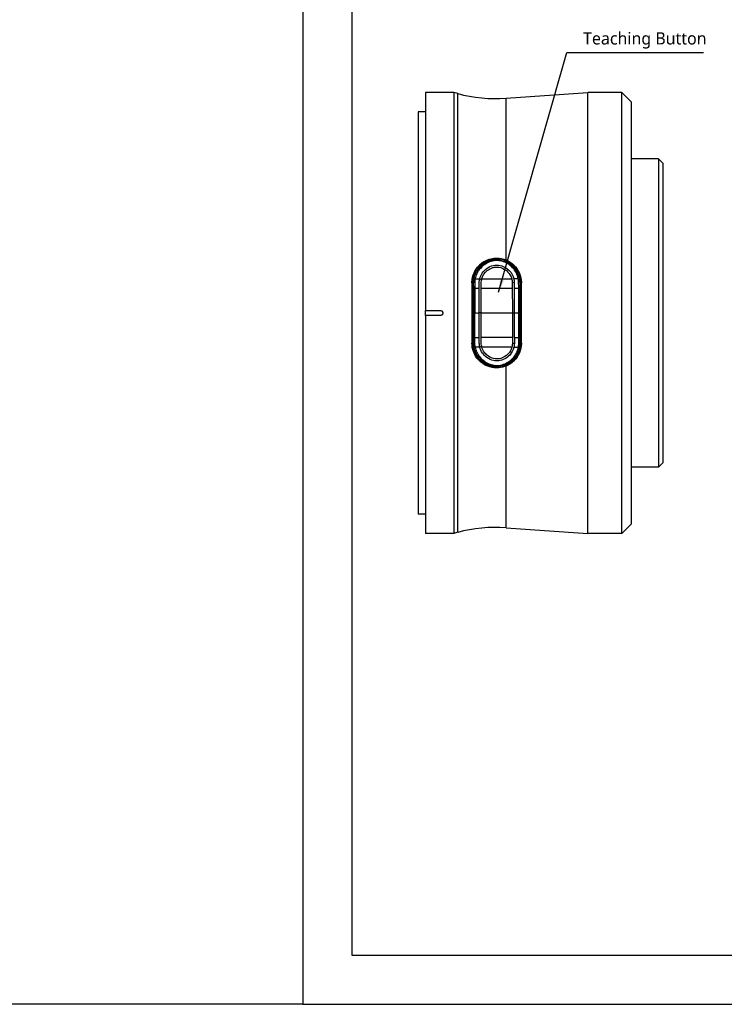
# Model space of a CAD drawing. Header units: millimetres. Extents: x 0 to 4378, y 0 to 2376.
# Tile 162 of 227: x 3306 to 3450, y 0 to 201. Entities that reach past the tile are written whole.
import ezdxf
from ezdxf.enums import TextEntityAlignment as Align

# ---------------------------------------------------------------- set-up
doc = ezdxf.new("R2010")
doc.units = ezdxf.units.MM
doc.header["$LTSCALE"] = 0.2
doc.layers.add('05_Section Line', color=3, linetype='Continuous')
doc.styles.add('Rainbow-2.5 Style', font='malgunsl.ttf')
doc.styles.add('Rainbow-5.0 Style', font='malgunsl.ttf')
doc.dimstyles.new('Rainbow-2.5 Style$7', dxfattribs={"dimtxt": 2.5, "dimasz": 2.5, "dimexe": 1, "dimexo": 1, "dimgap": 1, "dimtad": 1, "dimdsep": 46, "dimtxsty": 'Rainbow-2.5 Style', "dimcen": 0, "dimclrd": 251, "dimclre": 251, "dimclrt": 7, "dimazin": 3, "dimtp": 0.1, "dimtm": 0.1, "dimtfac": 0.71, "dimtmove": 0, "dimatfit": 3, "dimfxl": 1, "dimlwd": -1, "dimlwe": -1, "dimarcsym": 1})

# ---------------------------------------------------------------- blocks, each defined once
blk = doc.blocks.new('A$C869fea471123')
blk.add_lwpolyline([(0, 594), (841, 594), (841, 0), (0, 0)], close=True)
at = {"linetype": 'Continuous', "style": 'Rainbow-5.0 Style'}
for tag, p in [('PART_NAME', (743.885, 109.38)), ('DRAWING_NO', (729.868, 91.859)), ('REV', (803.455, 91.859)), ('제도', (768.414, 74.199)), ('DATE_1', (803.455, 74.199)), ('SCALE', (680.81, 69.082)), ('MATERIAL', (722.86, 69.082)), ('검도', (768.414, 60.182)), ('DATE_2', (803.455, 60.182)), ('승인', (768.414, 46.165)), ('DATE_3', (803.455, 46.165)), ('REFERENCE', (722.86, 41.049)), ('PAGE', (768.414, 32.288))]:
    blk.add_attdef(tag, text='', height=5.006, dxfattribs=at).set_placement(p, align=Align.MIDDLE_CENTER)
blk = doc.blocks.new('A$Cd09a251d')
for p, q in [((-48.5, 45), (-48.5, 0.5)), ((-42.76, 45), (-48.5, 45)), ((-42.76, 45), (-42.76, -45)), ((-41.95, 44.78), (-42.76, 45)), ((-41.95, -44.78), (-41.95, 44.78)), ((-32.09, 43.83), (-15.42, 45)), ((-15.42, -45), (-15.42, 45)), ((-8.44, 45), (-15.42, 45)), ((-8.44, -45), (-8.44, 45)), ((-6.5, 43.06), (-8.44, 45)), ((-32.09, 10.83), (-32.09, 43.83)), ((-6.5, -43.06), (-6.5, 43.06)), ((-50, 41.1), (-50, -41.1)), ((-48.5, 41.1), (-50, 41.1)), ((-1, 31.5), (-6.5, 31.5)), ((-1, 31.5), (-1, -31.5)), ((0, 30.5), (-1, 31.5)), ((0, -30.5), (0, 30.5)), ((-34.03, 11.04), (-34.02, 10.87)), ((-39.05, 6.15), (-39.05, -6.15)), ((-28.95, -6.15), (-28.95, 6.15)), ((-48.5, 0.5), (-45.5, 0.5)), ((-48.5, -0.5), (-48.5, 0.5)), ((-45.5, -0.5), (-48.5, -0.5)), ((-48.5, -0.5), (-48.5, -45)), ((-33.99, -10.88), (-33.99, -11.05)), ((-32.09, -43.83), (-32.09, -10.83)), ((-1, -31.5), (-6.5, -31.5)), ((0, -30.5), (-1, -31.5)), ((-48.5, -41.1), (-50, -41.1)), ((-32.09, -43.83), (-15.42, -45)), ((-6.5, -43.06), (-8.44, -45)), ((-42.76, -45), (-48.5, -45)), ((-41.95, -44.78), (-42.76, -45)), ((-8.44, -45), (-15.42, -45))]:
    blk.add_line(p, q)
for centre, radius, start, end in [((-34.19, 73.76), 30, 255, 274), ((-34, 6.35), 0.784, 125.5604, 125.5638), ((-37, 3), 1.5, 96.4378, 96.44), ((-31, 3), 1.5, 82.7187, 82.7469), ((-34.5, 0), 5.7, 49.651, 49.6645), ((-37, -3), 1.5, 264.1302, 264.133), ((-34.5, 0), 5.7, 310.5243, 310.5381), ((-31, -3), 1.5, 277.8236, 277.8517), ((-34, -6.35), 1, 220.169, 220.1714), ((-34, -6.35), 0.784, 235.3484, 235.3519), ((-34.19, -73.76), 30, 86, 105)]:
    blk.add_arc(centre, radius, start, end)
for centre, major_axis, ratio, start_param, end_param in [((-37.42, 6.92), (-0.321, 0.245), 0.075438, 3.612818, 4.930109), ((-32.29, 6.57), (-4.85, -0.49), 0.710711, 6.022517, 6.101881), ((-30.49, 6.3), (0.358, 0.027), 0.131782, 3.604181, 4.930859), ((-31.85, 6.99), (-9.2, -0.02), 0.000256, 4.463745, 4.565677), ((-28.87, -0.06), (0.25, -41.49), 0.036589, 4.559242, 4.590015), ((-31.74, 4.98), (9.2, 0.02), 0.001532, 1.32558, 1.425488), ((-37.47, 0), (0.357, 0.005), 0.003776, 0.498716, 1.824805), ((-30.49, 0.01), (-0.355, -0.001), 0.003264, 0.504073, 1.825381), ((-28.89, 0.06), (-0.11, -41.43), 0.03628, 4.834741, 4.865555), ((-31.73, -4.98), (-9.2, -0.01), 0.001532, 1.716105, 1.816012), ((-37.38, -6.94), (0.316, 0.251), 0.0374, 4.493693, 5.810616), ((-32.27, -6.57), (-4.85, 0.47), 0.710711, 0.181304, 0.260667), ((-30.47, -6.29), (-0.358, 0.024), 0.119275, 4.493179, 5.819857), ((-31.83, -6.99), (-9.2, -0.02), 0.000256, 1.717508, 1.81944)]:
    blk.add_ellipse(centre, major_axis=major_axis, ratio=ratio, start_param=start_param, end_param=end_param)
for points, knots in [([(-39.05, 6.15), (-39.05, 6.53), (-39.01, 6.9), (-38.83, 7.7), (-38.67, 8.12), (-38.15, 9.1), (-37.73, 9.62), (-36.73, 10.45), (-36.16, 10.76), (-34.98, 11.14), (-34.4, 11.22), (-33.22, 11.17), (-32.64, 11.05), (-32.09, 10.83)], [-1.008807, -1.008807, -1.008807, -1.008807, -0.894314, -0.894314, -0.757357, -0.757357, -0.553933, -0.553933, -0.356896, -0.356896, -0.180196, -0.180196, -0.002003, -0.002003, -0.002003, -0.002003]), ([(-32.03, 10.73), (-32.66, 11), (-33.35, 11.15), (-34.04, 11.14), (-35.49, 11.12), (-36.93, 10.48), (-38.32, 8.81), (-38.67, 8.15), (-39.05, 6.76), (-39.04, 6.02), (-39.01, 4.74), (-39.02, 4.19), (-39.02, 3.63)], [-2.090383, -2.090383, -2.090383, -2.090383, 0, 0, 0, 4.394284, 4.394284, 6.591426, 6.591426, 8.788568, 8.788568, 10.476306, 10.476306, 10.476306, 10.476306]), ([(-29.12, 7.28), (-29.17, 7.54), (-29.25, 7.79), (-29.61, 8.65), (-29.99, 9.2), (-31.4, 10.6), (-32.71, 11.15), (-34.04, 11.14), (-35.49, 11.12), (-36.93, 10.48), (-38.32, 8.81), (-38.67, 8.15), (-39.05, 6.76), (-39.04, 6.02), (-39.01, 4.57), (-39.03, 3.85), (-39.02, 2.4), (-39.02, 1.68), (-39.02, -0.49), (-39.02, -1.94), (-39.01, -4.12), (-39, -4.84), (-39.02, -6.29), (-38.99, -7.03), (-38.31, -9.09), (-37.23, -10.25), (-34.54, -11.32), (-32.96, -11.25), (-30.39, -9.9), (-29.37, -8.67), (-29.09, -7.25), (-29.09, -7.25), (-29.09, -7.25), (-29.02, -6.91), (-28.99, -6.57), (-28.97, -6.22)], [-6.828206, -6.828206, -6.828206, -6.828206, -6.019079, -6.019079, -4.012719, -4.012719, 0, 0, 0, 4.394284, 4.394284, 6.591426, 6.591426, 8.788568, 8.788568, 10.98571, 10.98571, 13.182851, 13.182851, 17.577135, 17.577135, 19.774277, 19.774277, 21.971419, 21.971419, 26.365703, 26.365703, 30.759987, 30.759987, 35.15427, 35.15427, 35.154322, 35.154322, 35.154322, 36.2034, 36.2034, 36.2034, 36.2034]), ([(-34.03, 11.04), (-34.74, 11.04), (-35.45, 10.88), (-36.09, 10.59), (-36.73, 10.29), (-37.31, 9.85), (-37.78, 9.3)], [-96.425052, -96.425052, -96.425052, -96.425052, -94.283051, -94.283051, -94.283051, -92.14105, -92.14105, -92.14105, -92.14105]), ([(-34.02, 10.87), (-34.37, 10.87), (-34.71, 10.82), (-35.04, 10.74), (-35.37, 10.66), (-35.7, 10.54), (-36.01, 10.4), (-36.01, 10.39), (-36.02, 10.39), (-36.02, 10.39), (-36.64, 10.09), (-37.2, 9.65), (-37.64, 9.1)], [-41.323422, -41.323422, -41.323422, -41.323422, -40.272392, -40.272392, -40.272392, -39.2015, -39.2015, -39.2015, -39.181422, -39.181422, -39.181422, -37.039421, -37.039421, -37.039421, -37.039421]), ([(-29.59, 7), (-29.73, 7.84), (-30.15, 8.63), (-31.34, 9.87), (-32.11, 10.33), (-33.36, 10.67), (-33.79, 10.73), (-34.64, 10.66), (-35.05, 10.56), (-35.84, 10.27), (-36.21, 10.07), (-36.9, 9.57), (-37.21, 9.27), (-37.48, 8.94)], [20.788547, 20.788547, 20.788547, 20.788547, 23.444982, 23.444982, 26.101901, 26.101901, 27.43036, 27.43036, 28.758819, 28.758819, 30.087278, 30.087278, 31.415738, 31.415738, 31.415738, 31.415738]), ([(-29.08, 0.01), (-29.08, 0.59), (-29.08, 1.26), (-29.08, 1.92), (-29.08, 2.01), (-29.08, 2.5), (-29.08, 2.99), (-29.1, 4.38), (-29.04, 5.27), (-29.09, 6.16), (-29.1, 6.41), (-29.12, 6.67), (-29.31, 8.07), (-29.94, 9.13), (-31.43, 10.39), (-32.51, 10.92), (-33.67, 11.04), (-34.03, 11.04)], [-110.190469, -110.190469, -110.190469, -110.190469, -108.47688, -108.211247, -108.211247, -108.211247, -106.754335, -106.754335, -104.09027, -104.09027, -104.09027, -103.311035, -103.311035, -99.867736, -99.867736, -97.495612, -96.425052, -96.425052, -96.425052, -96.425052]), ([(-34.02, 10.87), (-34.02, 10.87), (-34.01, 10.87), (-34.01, 10.87), (-33.66, 10.87), (-33.31, 10.83), (-32.97, 10.74), (-32.21, 10.56), (-31.5, 10.19), (-30.92, 9.69), (-30.92, 9.68), (-30.91, 9.68), (-30.91, 9.68), (-30.06, 8.94), (-29.48, 7.89), (-29.36, 6.78), (-29.36, 6.78), (-29.36, 6.77), (-29.36, 6.77), (-29.31, 6.22), (-29.29, 5.66), (-29.29, 5.1), (-29.3, 4.54), (-29.31, 3.97), (-29.3, 3.41), (-29.29, 2.84), (-29.29, 2.28), (-29.29, 1.71), (-29.29, 1.14), (-29.29, 0.58), (-29.29, 0.01)], [-13.766731, -13.766731, -13.766731, -13.766731, -13.746995, -13.746995, -13.746995, -12.677572, -12.677572, -12.677572, -10.325221, -10.325221, -10.325221, -10.30933, -10.30933, -10.30933, -6.88347, -6.88347, -6.88347, -6.871665, -6.871665, -6.871665, -5.161042, -5.161042, -5.161042, -3.441356, -3.441356, -3.441356, -1.714274, -1.714274, -1.714274, 0, 0, 0, 0]), ([(-32.09, 10.83), (-31.48, 10.58), (-30.92, 10.2), (-30.02, 9.33), (-29.63, 8.76), (-29.09, 7.52), (-28.96, 6.84), (-28.95, 6.18), (-28.95, 6.17), (-28.95, 6.15)], [0.1977937, 0.1977937, 0.1977937, 0.1977937, 0.387441, 0.387441, 0.5821596, 0.5821596, 0.7768781, 0.7768781, 0.7818888, 0.7818888, 0.7818888, 0.7818888]), ([(-37.78, 9.3), (-38.3, 8.69), (-38.66, 7.95), (-39, 6.39), (-38.91, 5.59), (-38.92, 4), (-38.92, 2.4), (-38.92, 0.8), (-38.92, 0)], [-92.14105, -92.14105, -92.14105, -92.14105, -89.768052, -89.768052, -87.395054, -87.395054, -85.022055, -82.649057, -82.649057, -82.649057, -82.649057]), ([(-38.69, 0), (-38.69, 0.78), (-38.69, 1.56), (-38.69, 2.34), (-38.69, 3.12), (-38.69, 3.9), (-38.69, 4.68), (-38.69, 4.68), (-38.69, 4.68), (-38.69, 4.69), (-38.69, 5.46), (-38.75, 6.23), (-38.62, 6.99), (-38.62, 7), (-38.62, 7), (-38.62, 7.01), (-38.55, 7.39), (-38.43, 7.76), (-38.27, 8.12), (-38.1, 8.47), (-37.9, 8.81), (-37.64, 9.1)], [27.547428, 27.547428, 27.547428, 27.547428, 29.915632, 29.915632, 29.915632, 32.28311, 32.28311, 32.28311, 32.293424, 32.293424, 32.293424, 34.650769, 34.650769, 34.650769, 34.666423, 34.666423, 34.666423, 35.852922, 35.852922, 35.852922, 37.039421, 37.039421, 37.039421, 37.039421]), ([(-37.48, 8.94), (-37.51, 8.91), (-37.54, 8.87), (-37.61, 8.78), (-37.65, 8.73), (-37.73, 8.61), (-37.78, 8.53), (-37.87, 8.38), (-37.91, 8.32), (-37.98, 8.18), (-38.02, 8.1), (-38.19, 7.74), (-38.33, 7.38), (-38.39, 6.98)], [0, 0, 0, 0, 0.0146911, 0.0146911, 0.0270405, 0.0270405, 0.0580232, 0.0580232, 0.077436, 0.077436, 0.1037284, 0.1037284, 0.1923821, 0.1923821, 0.1923821, 0.1923821]), ([(-37.47, 6.99), (-37.29, 7.84), (-36.72, 8.57), (-36.03, 9.08), (-35.63, 9.38), (-35.16, 9.6), (-34.67, 9.71), (-34.32, 9.79), (-33.97, 9.81), (-33.61, 9.76), (-32.76, 9.66), (-31.95, 9.22), (-31.36, 8.59), (-30.94, 8.14), (-30.65, 7.59), (-30.51, 6.99)], [6.83821, 6.83821, 6.83821, 6.83821, 9.362067, 9.362067, 9.362067, 10.842339, 10.842339, 10.842339, 11.887217, 11.887217, 11.887217, 14.411544, 14.411544, 14.411544, 16.204654, 16.204654, 16.204654, 16.204654]), ([(-37.06, 6.98), (-36.89, 7.65), (-36.46, 8.23), (-35.93, 8.66), (-35.63, 8.89), (-35.3, 9.08), (-34.95, 9.21), (-34.86, 9.24), (-34.76, 9.27), (-34.67, 9.3)], [7.141582, 7.141582, 7.141582, 7.141582, 9.362054, 9.362054, 9.362054, 10.573628, 10.573628, 10.573628, 10.889931, 10.889931, 10.889931, 10.889931]), ([(-34.67, 9.3), (-34.37, 9.37), (-34.06, 9.4), (-33.56, 9.36), (-33.37, 9.32), (-33.18, 9.27)], [10.889931, 10.889931, 10.889931, 10.889931, 11.886462, 11.886462, 12.517617, 12.517617, 12.517617, 12.517617]), ([(-33.18, 9.27), (-32.62, 9.1), (-32.1, 8.78), (-31.33, 7.98), (-31.06, 7.5), (-30.92, 6.99)], [12.517617, 12.517617, 12.517617, 12.517617, 14.410588, 14.410588, 16.122649, 16.122649, 16.122649, 16.122649]), ([(-38.39, 6.98), (-38.4, 6.95), (-38.4, 6.91), (-38.41, 6.88), (-38.45, 6.58), (-38.47, 6.28), (-38.47, 5.98), (-38.48, 5.65), (-38.47, 5.32), (-38.47, 4.98)], [33.655801, 33.655801, 33.655801, 33.655801, 33.760716, 33.760716, 33.760716, 34.688162, 34.688162, 34.688162, 35.720545, 35.720545, 35.720545, 35.720545]), ([(-37.58, 4.98), (-37.58, 5.07), (-37.58, 5.17), (-37.58, 5.26), (-37.58, 5.28), (-37.58, 5.3), (-37.58, 5.32), (-37.58, 5.43), (-37.58, 5.54), (-37.57, 5.65), (-37.57, 5.76), (-37.57, 5.87), (-37.57, 5.99), (-37.57, 6.1), (-37.56, 6.21), (-37.56, 6.32), (-37.55, 6.43), (-37.54, 6.54), (-37.53, 6.65), (-37.51, 6.76), (-37.49, 6.87), (-37.47, 6.99)], [4.856578, 4.856578, 4.856578, 4.856578, 5.128657, 5.128657, 5.128657, 5.185049, 5.185049, 5.185049, 5.513346, 5.513346, 5.513346, 5.841966, 5.841966, 5.841966, 6.171736, 6.171736, 6.171736, 6.503514, 6.503514, 6.503514, 6.83821, 6.83821, 6.83821, 6.83821]), ([(-37.17, 4.98), (-37.17, 5), (-37.17, 5.02), (-37.17, 5.6), (-37.19, 6.16), (-37.12, 6.71)], [5.06648, 5.06648, 5.06648, 5.06648, 5.128657, 5.128657, 6.83821, 6.83821, 6.83821, 6.83821]), ([(-37.06, 6.98), (-36.86, 6.98), (-36.66, 6.98), (-36.45, 6.98), (-35.63, 6.99), (-34.8, 6.99), (-33.97, 6.99), (-33.95, 6.99), (-33.94, 6.99), (-33.93, 6.99), (-33.08, 6.99), (-32.24, 6.99), (-31.44, 6.99), (-31.26, 6.99), (-31.09, 6.99), (-30.92, 6.99)], [-8.25646, -8.25646, -8.25646, -8.25646, -7.624618, -7.624618, -7.624618, -5.1247, -5.1247, -5.1247, -5.082989, -5.082989, -5.082989, -2.541442, -2.541442, -2.541442, -1.992945, -1.992945, -1.992945, -1.992945]), ([(-30.92, 6.99), (-30.89, 6.88), (-30.87, 6.77), (-30.85, 6.66), (-30.83, 6.55), (-30.82, 6.44), (-30.82, 6.33), (-30.82, 6.3), (-30.81, 6.28), (-30.81, 6.25)], [16.1226828, 16.1226828, 16.1226828, 16.1226828, 16.4885012, 16.4885012, 16.4885012, 16.8511653, 16.8511653, 16.8511653, 16.9347143, 16.9347143, 16.9347143, 16.9347143]), ([(-30.81, 6.25), (-30.81, 6.07), (-30.81, 5.8), (-30.81, 5.41), (-30.81, 5.2), (-30.81, 4.99)], [0, 0, 0, 0, 0.0569111, 0.0569111, 0.1273668, 0.1273668, 0.1273668, 0.1273668]), ([(-30.51, 6.99), (-30.48, 6.88), (-30.46, 6.77), (-30.45, 6.66), (-30.43, 6.55), (-30.42, 6.44), (-30.42, 6.33), (-30.41, 6.31), (-30.41, 6.28), (-30.41, 6.26)], [16.2046565, 16.2046565, 16.2046565, 16.2046565, 16.5350251, 16.5350251, 16.5350251, 16.8635253, 16.8635253, 16.8635253, 16.9347143, 16.9347143, 16.9347143, 16.9347143]), ([(-29.12, 7.28), (-29.08, 7.08), (-29.05, 6.89), (-29.01, 6.5), (-29, 6.3), (-28.99, 6.1)], [0, 0, 0, 0, 0.0591657, 0.0591657, 0.1183326, 0.1183326, 0.1183326, 0.1183326]), ([(-28.97, -6.09), (-28.95, -4.06), (-28.98, -2.03), (-28.99, 2.25), (-28.96, 4.08), (-28.99, 6.1)], [-1.156807, -1.156807, -1.156807, -1.156807, -0.607264, -0.607264, 0, 0, 0, 0]), ([(-38.47, 4.98), (-38.46, 4.16), (-38.46, 3.33), (-38.46, 1.67), (-38.46, 0.84), (-38.46, 0.01)], [35.720723, 35.720723, 35.720723, 35.720723, 38.259702, 38.259702, 40.798705, 40.798705, 40.798705, 40.798705]), ([(-37.56, 0), (-37.57, 0.83), (-37.56, 1.66), (-37.57, 2.91), (-37.57, 3.33), (-37.57, 4.16), (-37.58, 4.57), (-37.58, 4.98)], [-0.4980541, -0.4980541, -0.4980541, -0.4980541, -0.2482966, -0.2482966, -0.1249533, -0.1249533, -0.0001115, -0.0001115, -0.0001115, -0.0001115]), ([(-30.81, 4.99), (-31.29, 4.99), (-31.79, 4.99), (-32.28, 4.99), (-32.85, 4.99), (-33.43, 4.99), (-34.02, 4.99), (-34.84, 4.99), (-35.67, 4.99), (-36.53, 4.98), (-36.74, 4.98), (-36.96, 4.98), (-37.17, 4.98)], [1.942734, 1.942734, 1.942734, 1.942734, 3.510907, 3.510907, 3.510907, 5.294969, 5.294969, 5.294969, 7.771433, 7.771433, 7.771433, 8.384461, 8.384461, 8.384461, 8.384461]), ([(-37.16, 0.01), (-37.16, 0.57), (-37.16, 1.13), (-37.16, 1.69), (-37.16, 2.25), (-37.16, 2.81), (-37.17, 3.37), (-37.17, 3.91), (-37.17, 4.45), (-37.17, 4.98)], [0, 0, 0, 0, 1.709554, 1.709554, 1.709554, 3.419104, 3.419104, 3.419104, 5.066451, 5.066451, 5.066451, 5.066451]), ([(-30.41, 4.99), (-30.41, 4.58), (-30.41, 4.17), (-30.41, 3.34), (-30.41, 2.92), (-30.4, 1.68), (-30.4, 0.84), (-30.4, 0.01)], [-0.5003967, -0.5003967, -0.5003967, -0.5003967, -0.3749442, -0.3749442, -0.2498089, -0.2498089, 0, 0, 0, 0]), ([(-29.5, 0.01), (-29.5, 0.56), (-29.5, 1.12), (-29.5, 1.67), (-29.5, 2.22), (-29.5, 2.77), (-29.51, 3.32), (-29.51, 3.88), (-29.51, 4.44), (-29.51, 5)], [13.589461, 13.589461, 13.589461, 13.589461, 15.291102, 15.291102, 15.291102, 16.992719, 16.992719, 16.992719, 18.712231, 18.712231, 18.712231, 18.712231]), ([(-39.02, 3.32), (-39.03, 3.25), (-39.03, 3.19), (-39.02, 2.53), (-39.02, 1.94), (-39.02, 1.35)], [10.794223, 10.794223, 10.794223, 10.794223, 10.98571, 10.98571, 12.786968, 12.786968, 12.786968, 12.786968]), ([(-45.5, 0.5), (-45.44, 0.5), (-45.37, 0.49), (-45.25, 0.44), (-45.19, 0.4), (-45.1, 0.31), (-45.06, 0.25), (-45.01, 0.13), (-45, 0.06), (-45, 0)], [-0.15067601, -0.15067601, -0.15067601, -0.15067601, -0.13184151, -0.13184151, -0.11300701, -0.11300701, -0.09417251, -0.09417251, -0.075338, -0.075338, -0.075338, -0.075338]), ([(-37.61, -9.12), (-37.86, -8.82), (-38.08, -8.49), (-38.24, -8.13), (-38.41, -7.78), (-38.53, -7.4), (-38.6, -7.02), (-38.73, -6.25), (-38.67, -5.47), (-38.68, -4.7), (-38.68, -3.92), (-38.68, -3.14), (-38.69, -2.36), (-38.69, -2.36), (-38.69, -2.36), (-38.69, -2.35), (-38.69, -1.58), (-38.69, -0.8), (-38.69, -0.02), (-38.69, -0.02), (-38.69, -0.01), (-38.69, 0)], [-37.039421, -37.039421, -37.039421, -37.039421, -35.852961, -35.852961, -35.852961, -34.66644, -34.66644, -34.66644, -32.296832, -32.296832, -32.296832, -29.935323, -29.935323, -29.935323, -29.920458, -29.920458, -29.920458, -27.574383, -27.574383, -27.574383, -27.547428, -27.547428, -27.547428, -27.547428]), ([(-38.46, 0.01), (-38.36, 0), (-38.26, 0), (-38.16, 0), (-38.02, -0.01), (-37.89, -0.01), (-37.75, 0), (-37.69, 0), (-37.63, 0), (-37.56, 0)], [-1.0896743, -1.0896743, -1.0896743, -1.0896743, -0.7634499, -0.7634499, -0.7634499, -0.3184296, -0.3184296, -0.3184296, -0.1133023, -0.1133023, -0.1133023, -0.1133023]), ([(-38.45, -5), (-38.45, -4.17), (-38.45, -3.34), (-38.46, -1.67), (-38.46, -0.83), (-38.46, 0.01)], [35.720722, 35.720722, 35.720722, 35.720722, 38.259702, 38.259702, 40.798702, 40.798702, 40.798702, 40.798702]), ([(-37.56, -5), (-37.56, -4.58), (-37.56, -4.17), (-37.56, -3.34), (-37.56, -2.91), (-37.56, -1.67), (-37.56, -0.83), (-37.56, 0)], [-0.4984902, -0.4984902, -0.4984902, -0.4984902, -0.3746356, -0.3746356, -0.2508217, -0.2508217, -0.0000001, -0.0000001, -0.0000001, -0.0000001]), ([(-37.15, -5), (-37.15, -4.46), (-37.15, -3.91), (-37.15, -3.37), (-37.16, -2.25), (-37.16, -1.12), (-37.16, 0.01)], [-5.096168, -5.096168, -5.096168, -5.096168, -3.432831, -3.432831, -3.432831, 0, 0, 0, 0]), ([(-37.16, 0.01), (-36.58, 0.01), (-36.01, 0), (-35.45, 0), (-33.99, 0), (-32.6, 0), (-31.26, 0.01), (-31.11, 0.01), (-30.95, 0.01), (-30.8, 0.01)], [0.073579, 0.073579, 0.073579, 0.073579, 1.773456, 1.773456, 1.773456, 6.187837, 6.187837, 6.187837, 6.697304, 6.697304, 6.697304, 6.697304]), ([(-29.29, 0.01), (-29.29, -1.12), (-29.28, -2.26), (-29.3, -4.52), (-29.23, -5.65), (-29.45, -7.88), (-30.03, -8.94), (-31.74, -10.43), (-32.86, -10.87), (-33.99, -10.88)], [0, 0, 0, 0, 3.441683, 3.441683, 6.883366, 6.883366, 10.325049, 10.325049, 13.766731, 13.766731, 13.766731, 13.766731]), ([(-33.99, -11.05), (-33.63, -11.04), (-32.47, -10.92), (-31.4, -10.39), (-29.91, -9.12), (-29.28, -8.06), (-29.1, -6.66), (-29.08, -6.4), (-29.07, -6.14), (-29.03, -5.26), (-29.08, -4.37), (-29.07, -2.98), (-29.07, -2.49), (-29.07, -2), (-29.08, -1.91), (-29.08, -1.24), (-29.08, -0.57), (-29.08, 0.01), (-29.08, 0.01)], [-123.959245, -123.959245, -123.959245, -123.959245, -122.889524, -120.519259, -120.519259, -117.078659, -117.078659, -116.300035, -116.300035, -116.300035, -113.638059, -113.638059, -112.182288, -112.182288, -112.182288, -111.916864, -110.197458, -110.190469, -110.190469, -110.190469, -110.190469]), ([(-30.4, 0.01), (-30.4, -0.82), (-30.4, -1.66), (-30.4, -2.7), (-30.4, -2.91), (-30.4, -3.27), (-30.4, -3.43), (-30.4, -4.05), (-30.4, -4.52), (-30.4, -4.99)], [-0.5013435, -0.5013435, -0.5013435, -0.5013435, -0.2507469, -0.2507469, -0.1880948, -0.1880948, -0.1410476, -0.1410476, -0.0000391, -0.0000391, -0.0000391, -0.0000391]), ([(-29.49, -4.99), (-29.49, -4.43), (-29.5, -3.87), (-29.5, -3.32), (-29.49, -2.76), (-29.5, -2.21), (-29.5, -1.66), (-29.5, -1.11), (-29.5, -0.56), (-29.5, 0), (-29.5, 0), (-29.5, 0.01), (-29.5, 0.01)], [-18.712231, -18.712231, -18.712231, -18.712231, -16.997643, -16.997643, -16.997643, -15.300899, -15.300899, -15.300899, -13.604104, -13.604104, -13.604104, -13.589461, -13.589461, -13.589461, -13.589461]), ([(-45, 0), (-45, -0.06), (-45.01, -0.13), (-45.06, -0.25), (-45.1, -0.31), (-45.19, -0.4), (-45.25, -0.44), (-45.37, -0.49), (-45.44, -0.5), (-45.5, -0.5)], [-0.075338, -0.075338, -0.075338, -0.075338, -0.0565035, -0.0565035, -0.037669, -0.037669, -0.0188345, -0.0188345, 0, 0, 0, 0]), ([(-39.02, -1.34), (-39.02, -2.03), (-39.02, -2.71), (-39.01, -4.12), (-39, -4.84), (-39.02, -6.29), (-38.99, -7.03), (-38.68, -7.99), (-38.56, -8.25), (-38.42, -8.5)], [15.507302, 15.507302, 15.507302, 15.507302, 17.577135, 17.577135, 19.774277, 19.774277, 21.971419, 21.971419, 22.840836, 22.840836, 22.840836, 22.840836]), ([(-38.92, -0.01), (-38.92, -0.01), (-38.92, -0.82), (-38.92, -2.42), (-38.91, -4.02), (-38.89, -5.61), (-38.98, -6.41), (-38.63, -7.97), (-38.27, -8.71), (-37.75, -9.32)], [-137.742306, -137.742306, -137.742306, -137.742306, -137.735239, -135.362241, -132.989243, -132.989243, -130.616244, -130.616244, -128.243246, -128.243246, -128.243246, -128.243246]), ([(-38.37, -7), (-38.38, -6.97), (-38.38, -6.93), (-38.39, -6.9), (-38.43, -6.6), (-38.45, -6.3), (-38.45, -6.01), (-38.46, -5.67), (-38.46, -5.34), (-38.45, -5)], [33.655801, 33.655801, 33.655801, 33.655801, 33.760753, 33.760753, 33.760753, 34.688313, 34.688313, 34.688313, 35.720545, 35.720545, 35.720545, 35.720545]), ([(-37.45, -7.01), (-37.47, -6.89), (-37.49, -6.78), (-37.5, -6.67), (-37.52, -6.56), (-37.53, -6.45), (-37.54, -6.34), (-37.54, -6.23), (-37.55, -6.11), (-37.55, -6), (-37.55, -5.89), (-37.55, -5.78), (-37.56, -5.67), (-37.56, -5.56), (-37.56, -5.45), (-37.56, -5.33), (-37.56, -5.31), (-37.56, -5.29), (-37.56, -5.27), (-37.56, -5.18), (-37.56, -5.09), (-37.56, -5)], [-6.865662, -6.865662, -6.865662, -6.865662, -6.53091, -6.53091, -6.53091, -6.199058, -6.199058, -6.199058, -5.869205, -5.869205, -5.869205, -5.540502, -5.540502, -5.540502, -5.212131, -5.212131, -5.212131, -5.149247, -5.149247, -5.149247, -4.883582, -4.883582, -4.883582, -4.883582]), ([(-37.1, -6.72), (-37.17, -6.17), (-37.16, -5.61), (-37.15, -5.03), (-37.15, -5.02), (-37.15, -5)], [-6.865662, -6.865662, -6.865662, -6.865662, -5.149247, -5.149247, -5.096195, -5.096195, -5.096195, -5.096195]), ([(-30.79, -4.99), (-31.28, -4.99), (-31.77, -4.99), (-32.27, -4.99), (-32.84, -4.99), (-33.42, -4.99), (-34, -4.99), (-34.82, -5), (-35.66, -5), (-36.51, -5), (-36.73, -5), (-36.94, -5), (-37.15, -5)], [1.942734, 1.942734, 1.942734, 1.942734, 3.510907, 3.510907, 3.510907, 5.294969, 5.294969, 5.294969, 7.771433, 7.771433, 7.771433, 8.384461, 8.384461, 8.384461, 8.384461]), ([(-30.79, -4.99), (-30.79, -5.19), (-30.79, -5.4), (-30.79, -5.79), (-30.79, -6.06), (-30.79, -6.25)], [0, 0, 0, 0, 0.0616854, 0.0616854, 0.1115163, 0.1115163, 0.1115163, 0.1115163]), ([(-32.09, -10.83), (-32.46, -10.98), (-32.84, -11.08), (-33.65, -11.21), (-34.07, -11.22), (-35.1, -11.12), (-35.68, -10.95), (-36.78, -10.41), (-37.29, -10.03), (-38.16, -9.09), (-38.51, -8.51), (-38.95, -7.33), (-39.05, -6.74), (-39.05, -6.15)], [-1.021933, -1.021933, -1.021933, -1.021933, -0.901656, -0.901656, -0.77532, -0.77532, -0.592764, -0.592764, -0.401504, -0.401504, -0.194517, -0.194517, -0.014376, -0.014376, -0.014376, -0.014376]), ([(-38.37, -7), (-38.31, -7.34), (-38.2, -7.67), (-38.06, -7.99), (-38.05, -8.01), (-38.04, -8.02), (-38.04, -8.04), (-37.88, -8.37), (-37.69, -8.68), (-37.45, -8.96)], [-33.655651, -33.655651, -33.655651, -33.655651, -32.588177, -32.588177, -32.588177, -32.535769, -32.535769, -32.535769, -31.415738, -31.415738, -31.415738, -31.415738]), ([(-30.49, -6.99), (-30.63, -7.58), (-30.92, -8.14), (-31.34, -8.59), (-31.92, -9.22), (-32.73, -9.66), (-33.58, -9.77), (-33.94, -9.81), (-34.29, -9.79), (-34.64, -9.72), (-35.13, -9.61), (-35.6, -9.39), (-36, -9.09), (-36.7, -8.59), (-37.26, -7.85), (-37.45, -7.01)], [-16.234798, -16.234798, -16.234798, -16.234798, -14.441202, -14.441202, -14.441202, -11.916208, -11.916208, -11.916208, -10.870941, -10.870941, -10.870941, -9.390513, -9.390513, -9.390513, -6.865662, -6.865662, -6.865662, -6.865662]), ([(-37.45, -8.96), (-37.18, -9.29), (-36.86, -9.59), (-36.18, -10.08), (-35.81, -10.28), (-35.02, -10.57), (-34.6, -10.67), (-33.75, -10.73), (-33.32, -10.68), (-32.08, -10.33), (-31.31, -9.87), (-30.12, -8.62), (-29.71, -7.83), (-29.57, -6.99)], [-31.415738, -31.415738, -31.415738, -31.415738, -30.087278, -30.087278, -28.758819, -28.758819, -27.43036, -27.43036, -26.101901, -26.101901, -23.444982, -23.444982, -20.788547, -20.788547, -20.788547, -20.788547]), ([(-30.9, -6.99), (-31.07, -6.99), (-31.24, -6.99), (-31.41, -6.99), (-32.21, -6.99), (-33.06, -6.99), (-33.9, -6.99), (-33.92, -6.99), (-33.93, -6.99), (-33.94, -6.99), (-34.78, -7), (-35.61, -7), (-36.43, -7), (-36.63, -7), (-36.84, -7), (-37.04, -7)], [1.992945, 1.992945, 1.992945, 1.992945, 2.541442, 2.541442, 2.541442, 5.082989, 5.082989, 5.082989, 5.1247, 5.1247, 5.1247, 7.624618, 7.624618, 7.624618, 8.25646, 8.25646, 8.25646, 8.25646]), ([(-33.15, -9.27), (-33.34, -9.33), (-33.53, -9.36), (-34.13, -9.42), (-34.54, -9.36), (-34.92, -9.22), (-35.27, -9.09), (-35.61, -8.91), (-36.14, -8.48), (-36.36, -8.26), (-36.54, -8.02), (-36.77, -7.71), (-36.94, -7.37), (-37.04, -7)], [-12.546701, -12.546701, -12.546701, -12.546701, -11.915365, -11.915365, -10.602154, -10.602154, -10.602154, -9.390513, -9.390513, -8.401614, -8.401614, -8.401614, -7.169137, -7.169137, -7.169137, -7.169137]), ([(-30.9, -6.99), (-31.03, -7.5), (-31.3, -7.97), (-32.07, -8.78), (-32.59, -9.1), (-33.15, -9.27)], [-16.152768, -16.152768, -16.152768, -16.152768, -14.440216, -14.440216, -12.546701, -12.546701, -12.546701, -12.546701]), ([(-28.95, -6.15), (-28.95, -6.17), (-28.95, -6.18), (-28.96, -6.84), (-29.09, -7.52), (-29.63, -8.76), (-30.02, -9.33), (-30.92, -10.2), (-31.48, -10.58), (-32.09, -10.83)], [0.7619559, 0.7619559, 0.7619559, 0.7619559, 0.7669666, 0.7669666, 0.9616852, 0.9616852, 1.1564038, 1.1564038, 1.3460511, 1.3460511, 1.3460511, 1.3460511]), ([(-30.79, -6.25), (-30.79, -6.27), (-30.79, -6.3), (-30.8, -6.33), (-30.8, -6.44), (-30.81, -6.55), (-30.83, -6.66), (-30.85, -6.77), (-30.87, -6.88), (-30.9, -6.99)], [-16.9650672, -16.9650672, -16.9650672, -16.9650672, -16.8814942, -16.8814942, -16.8814942, -16.518726, -16.518726, -16.518726, -16.1528025, -16.1528025, -16.1528025, -16.1528025]), ([(-30.39, -6.25), (-30.39, -6.28), (-30.39, -6.3), (-30.4, -6.32), (-30.4, -6.44), (-30.41, -6.55), (-30.42, -6.66), (-30.44, -6.77), (-30.46, -6.88), (-30.49, -6.99)], [-16.9650672, -16.9650672, -16.9650672, -16.9650672, -16.8938577, -16.8938577, -16.8938577, -16.565263, -16.565263, -16.565263, -16.2347997, -16.2347997, -16.2347997, -16.2347997]), ([(-28.97, -6.22), (-28.97, -6.2), (-28.97, -6.18), (-28.97, -6.14), (-28.97, -6.11), (-28.97, -6.09)], [-0.01285355, -0.01285355, -0.01285355, -0.01285355, -0.00642169, -0.00642169, 0, 0, 0, 0]), ([(-37.75, -9.32), (-37.28, -9.87), (-36.69, -10.31), (-35.42, -10.89), (-34.71, -11.05), (-33.99, -11.05)], [-128.243246, -128.243246, -128.243246, -128.243246, -126.101245, -126.101245, -123.959245, -123.959245, -123.959245, -123.959245]), ([(-37.61, -9.12), (-37.16, -9.66), (-36.6, -10.1), (-35.99, -10.4), (-35.98, -10.4), (-35.98, -10.41), (-35.97, -10.41), (-35.66, -10.56), (-35.34, -10.67), (-35, -10.75), (-34.67, -10.83), (-34.33, -10.88), (-33.99, -10.88)], [37.039421, 37.039421, 37.039421, 37.039421, 39.181422, 39.181422, 39.181422, 39.2015, 39.2015, 39.2015, 40.272392, 40.272392, 40.272392, 41.323422, 41.323422, 41.323422, 41.323422])]:
    blk.add_open_spline(points, degree=3, knots=knots)
for points in [[(-37.64, 9.1), (-37.71, 9.19), (-37.78, 9.27), (-37.78, 9.3)], [(-37.64, 9.1), (-37.59, 9.05), (-37.53, 9), (-37.48, 8.94)], [(-38.39, 6.98), (-38.09, 6.98), (-37.78, 6.98), (-37.47, 6.99)], [(-29.52, 6.27), (-29.53, 6.51), (-29.55, 6.76), (-29.59, 7)], [(-29.51, 5), (-29.51, 5.42), (-29.51, 5.85), (-29.52, 6.27)], [(-37.58, 4.98), (-37.88, 4.98), (-38.18, 4.98), (-38.47, 4.98)], [(-30.81, 4.99), (-30.81, 3.34), (-30.8, 1.68), (-30.8, 0.01)], [(-38.92, -0.01), (-38.92, -0.01), (-38.83, 0.01), (-38.69, 0)], [(-38.69, 0), (-38.61, -0.01), (-38.54, -0.01), (-38.46, 0.01)], [(-30.8, 0.01), (-30.8, -1.66), (-30.8, -3.33), (-30.79, -4.99)], [(-30.4, 0.01), (-30.1, 0.01), (-29.8, 0.01), (-29.5, 0.01)], [(-29.5, 0.01), (-29.43, 0.01), (-29.36, 0.01), (-29.29, 0.01)], [(-29.29, 0.01), (-29.17, 0.01), (-29.08, 0.01), (-29.08, 0.01)], [(-38.92, 0), (-38.92, -0.01), (-38.92, -0.01), (-38.92, -0.01)], [(-38.45, -5), (-38.16, -5), (-37.86, -5), (-37.56, -5)], [(-29.5, -6.26), (-29.49, -5.84), (-29.49, -5.41), (-29.49, -4.99)], [(-37.45, -7.01), (-37.76, -7), (-38.07, -7), (-38.37, -7)], [(-29.57, -6.99), (-29.53, -6.75), (-29.51, -6.5), (-29.5, -6.26)], [(-37.75, -9.32), (-37.75, -9.29), (-37.68, -9.21), (-37.61, -9.12)], [(-37.61, -9.12), (-37.56, -9.07), (-37.5, -9.01), (-37.45, -8.96)]]:
    blk.add_open_spline(points, degree=3)
blk = doc.blocks.new('A$C04cd0c3c1123')
blk.add_lwpolyline([(0, 0), (420, 0), (420, 297), (0, 297)], close=True)
at = {"layer": '05_Section Line', "linetype": 'Continuous'}
blk.add_lwpolyline([(410, 10), (410, 287), (10, 287), (10, 10)], close=True, dxfattribs=at)
at = {"linetype": 'Continuous', "style": 'Rainbow-2.5 Style'}
for tag, p in [('PART_NAME', (371.5, 54.62)), ('DRAWING_NO', (364.5, 45.87)), ('REV', (401.25, 45.87)), ('제도', (383.75, 37.06)), ('DATE_1', (401.25, 37.06)), ('SCALE', (340, 34.5)), ('MATERIAL', (361, 34.5)), ('검도', (383.75, 30.06)), ('DATE_2', (401.25, 30.06)), ('승인', (383.75, 23.06)), ('DATE_3', (401.25, 23.06)), ('REFERENCE', (361, 20.5)), ('PAGE', (383.75, 16.12))]:
    blk.add_attdef(tag, text='', height=2.5, dxfattribs=at).set_placement(p, align=Align.MIDDLE_CENTER)

msp = doc.modelspace()

# ---------------------------------------------------------------- block references
at = {"xscale": 4, "yscale": 4, "zscale": 4}
msp.add_blockref('A$C869fea471123', (0, 0), dxfattribs=at)
for name, p in [('A$C04cd0c3c1123', (3364, 0)), ('A$Cd09a251d', (3437.544, 141.138))]:
    msp.add_blockref(name, p)

# ---------------------------------------------------------------- texts
at = {"insert": (3421.176, 195.115), "char_height": 2.5, "attachment_point": 7, "style": 'Rainbow-2.5 Style'}
msp.add_mtext('Teaching Button', dxfattribs=at)

# ---------------------------------------------------------------- leaders
at = {"annotation_type": 0, "has_hookline": 1, "hookline_direction": 0, "text_width": 24.572}
msp.add_leader([(3403.94, 145.419), (3417.876, 194.315), (3420.376, 194.315)], dimstyle='Rainbow-2.5 Style$7', override={"dimgap": 0.8, "dimtad": 1}, dxfattribs=at)

doc.saveas('drawing.dxf')
